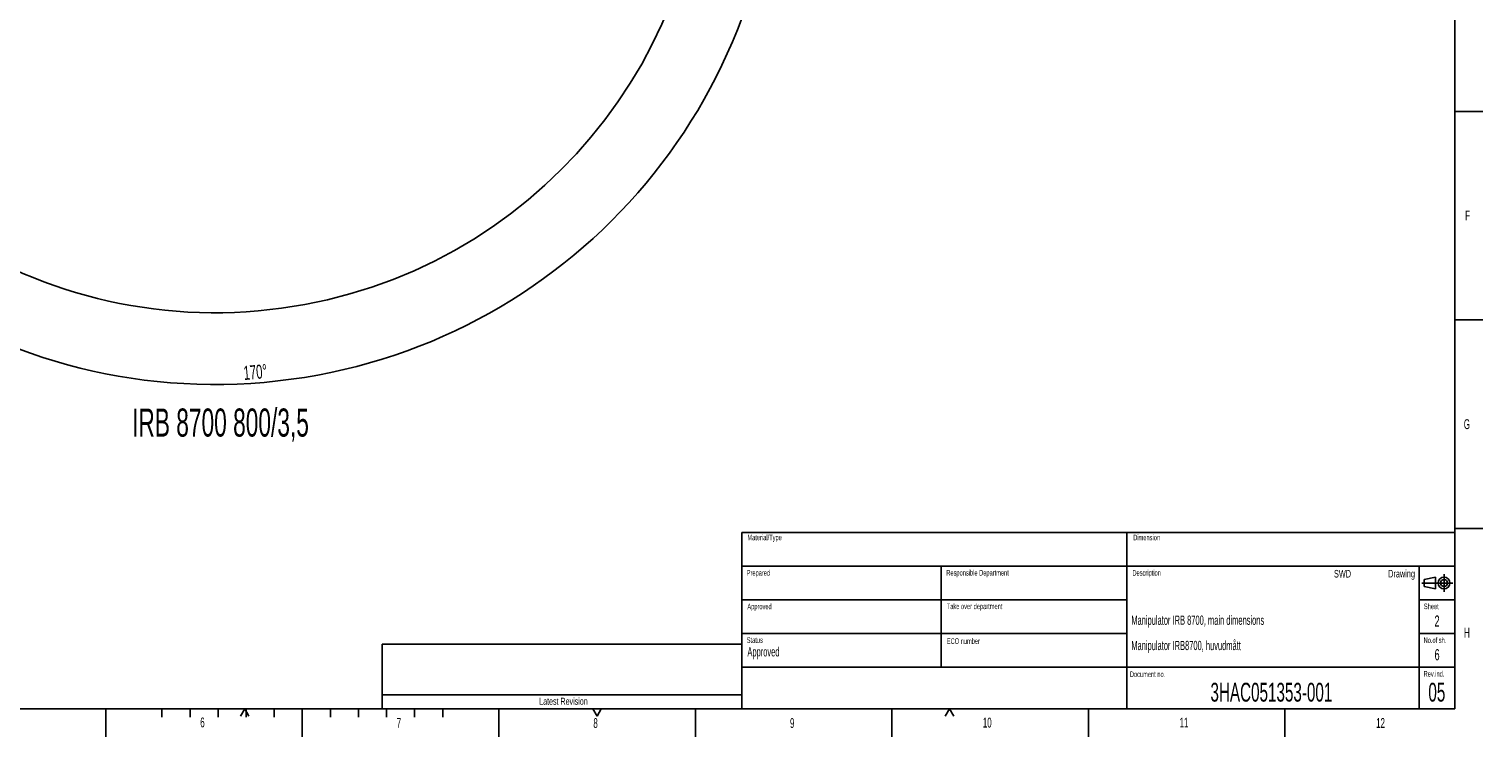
# Model space of a CAD drawing. Extents: x 0 to 16820, y 0 to 11880.
# Tile 2 of 78: x 6464 to 16820, y 0 to 5041. Entities that reach past the tile are written whole.
import ezdxf

# ---------------------------------------------------------------- set-up
doc = ezdxf.new("R2010")
doc.units = 0
doc.header["$LTSCALE"] = 20
doc.linetypes.add('CENTERX2', pattern=[20.32, 12.7, -2.54, 2.54, -2.54])
doc.layers.get('0').update_dxf_attribs({"linetype": 'CONTINUOUS'})
doc.styles.add('SLDTEXTSTYLE0', font='TXT', dxfattribs={"width": 0.605})
doc.dimstyles.new('SLDDIMSTYLE1', dxfattribs={"dimtxt": 100, "dimasz": 100, "dimexe": 0, "dimexo": 0.0625, "dimgap": 25, "dimtad": 1, "dimdec": 4, "dimlfac": 20, "dimzin": 12, "dimtxsty": 'SLDTEXTSTYLE0', "dimsah": 1, "dimcen": 0.09, "dimadec": 1, "dimazin": 3, "dimtfac": 1, "dimtofl": 0, "dimtmove": 0, "dimatfit": 3, "dimtolj": 1, "dimtzin": 12})

# ---------------------------------------------------------------- blocks, each defined once
blk = doc.blocks.new('_D_3')
at = {"color": 7, "linetype": 'CONTINUOUS'}
for p, q in [((7831, 6508), (11819, 6508)), ((4318, 5895), (3824, 5808))]:
    blk.add_line(p, q, dxfattribs=at)
blk.add_arc((7791, 6508), 3998, 190, 0, dxfattribs=at)
for points in [[(11789, 6508), (11773, 6408), (11803, 6408)], [(3854, 5814), (3858, 5713), (3887, 5718)]]:
    blk.add_solid(points, dxfattribs=at)
at = {"color": 7, "linetype": 'CONTINUOUS', "insert": (7987, 2641), "char_height": 100, "attachment_point": 1, "rotation": 5, "style": 'SLDTEXTSTYLE0'}
blk.add_mtext('170°', dxfattribs=at)

msp = doc.modelspace()

# ---------------------------------------------------------------- linework, layer by layer
at = {"color": 7, "linetype": 'CONTINUOUS'}
for p, q in [((16620, 11680), (16620, 200)), ((16620, 4455), (16820, 4455)), ((16620, 2970), (16820, 2970)), ((11540, 1456), (16620, 1456)), ((11540, 1456), (11540, 1216)), ((14284, 1216), (14284, 1456)), ((16620, 1485), (16820, 1485)), ((11540, 1216), (16620, 1216)), ((11540, 1216), (11540, 200)), ((12962, 1216), (12962, 496)), ((14284, 1216), (14284, 496)), ((16366, 1216), (16366, 200)), ((16401, 1121), (16481, 1138)), ((16401, 1071), (16401, 1121)), ((16401, 1071), (16481, 1054)), ((16481, 1138), (16481, 1054)), ((11540, 976), (14284, 976)), ((16366, 976), (16620, 976)), ((11540, 736), (14284, 736)), ((16366, 736), (16620, 736)), ((11540, 660), (8980, 660)), ((8980, 660), (8980, 300)), ((11540, 496), (16620, 496)), ((14284, 496), (14284, 200)), ((8980, 300), (11540, 300)), ((8980, 300), (8980, 200)), ((400, 200), (16620, 200)), ((7010, 0), (7010, 200)), ((7410, 200), (7410, 140)), ((7610, 200), (7610, 140)), ((7810, 200), (7810, 140)), ((8000, 200), (7970, 148.0384758)), ((8000, 200), (8030, 148.0384758)), ((8010, 200), (8010, 140)), ((8210, 200), (8210, 140)), ((8410, 200), (8410, 0)), ((8610, 200), (8610, 140)), ((8810, 200), (8810, 140)), ((9010, 200), (9010, 140)), ((9210, 200), (9210, 140)), ((9410, 200), (9410, 140)), ((9810, 0), (9810, 200)), ((10480, 200), (10510, 148.0384758)), ((10510, 148.0384758), (10540, 200)), ((11210, 0), (11210, 200)), ((12610, 200), (12610, 0)), ((13020, 200), (12990, 148.0384758)), ((13020, 200), (13050, 148.0384758)), ((14010, 200), (14010, 0)), ((15410, 200), (15410, 0))]:
    msp.add_line(p, q, dxfattribs=at)
at = {"color": 7, "linetype": 'CENTERX2'}
for p, q in [((16543, 1158), (16543, 1034)), ((16385, 1096), (16605, 1096)), ((8410, 200), (8410, 0))]:
    msp.add_line(p, q, dxfattribs=at)
at = {"color": 7, "linetype": 'CONTINUOUS'}
for radius in [42, 25]:
    msp.add_circle((16543, 1096), radius, dxfattribs=at)
msp.add_arc((7791.1647235, 6507.8716374), 3487, 190, 170, dxfattribs=at)

# ---------------------------------------------------------------- texts
at = {"color": 7, "linetype": 'CONTINUOUS', "style": 'SLDTEXTSTYLE0'}
for s, insert, char_height, attachment_point in [('F', (16693.4283431, 3748.3715677), 70, 1), ('IRB 8700 800/3,5', (7197.4549955, 2338.888046), 200, 1), ('G', (16683.8755428, 2262.5201921), 70, 1), ('Material/Type', (11580.7660203, 1440.6129615), 40, 1), ('Dimension', (14328.9637887, 1440.3835592), 40, 1), ('Prepared', (11575.7160535, 1188.2129863), 40, 1), ('Responsible Department', (12997.6073842, 1189.4026805), 40, 1), ('Description', (14323.5187215, 1188.5513818), 40, 1), ('SWD', (15880.889393, 1189.1947584), 54, 3), ('Drawing', (16336.1402887, 1189.6991774), 54, 3), ('Approved', (11580.4287457, 948.8687751), 40, 1), ('Take over department', (13001.0897092, 950.0233015), 40, 1), ('Sheet', (16399.5011163, 949.7332259), 40, 1), ('Manipulator IRB 8700, main dimensions', (14315.2650009, 864.3472064), 66, 1), ('2', (16493.2704315, 864.9124874), 80, 2), ('H', (16685.9572969, 777.8599153), 70, 1), ('Status', (11576.1236338, 709.5202247), 40, 1), ('Approved', (11580.5887593, 639.3252609), 66, 1), ('ECO number', (13001.0897092, 702.4091158), 40, 1), ('Manipulator IRB8700, huvudmått', (14315.2584526, 684.1993068), 66, 1), ('No.of sh.', (16397.4942971, 708.8142959), 40, 1), ('6', (16493.5673167, 625.4039376), 80, 2), ('Document no.', (14305.1054152, 466.2914059), 40, 1), ('Rev.ind.', (16397.4045604, 469.2519572), 40, 1), ('3HAC051353-001', (15313.1745141, 385.4696637), 134, 2), ('05', (16491.7243932, 385.5581176), 134, 2), ('Latest Revision', (10270.3845622, 278.8251302), 50, 2), ('6', (7682.9168651, 138.3533224), 70, 1), ('7', (9082.6633167, 135.5231366), 70, 1), ('8', (10483.1159947, 133.3517231), 70, 1), ('9', (11883.9251498, 133.8688483), 70, 1), ('10', (13257.4364617, 136.8830968), 70, 1), ('11', (14659.3812447, 137.0802906), 70, 1), ('12', (16059.3446993, 134.3383574), 70, 1)]:
    msp.add_mtext(s, dxfattribs=dict(at, insert=insert, char_height=char_height, attachment_point=attachment_point))

# ---------------------------------------------------------------- dimensions: what is measured, and where the dimension line sits
at = {"color": 7, "linetype": 'CONTINUOUS'}
dim = msp.add_angular_dim_2l(base=(8139.6056329, 2525.1738183), line1=((4357.1400888, 5902.3604418), (6463.6438724, 6273.7938939)), line2=((6833.3630896, 6507.8716374), (7791.1647235, 6507.8716374)), dimstyle='SLDDIMSTYLE1', dxfattribs=at)
dim.commit()
dim.dimension.update_dxf_attribs({"geometry": '_D_3', "text_midpoint": (8139.6056329, 2525.1738183), "dimtype": 162})

doc.saveas('drawing.dxf')
